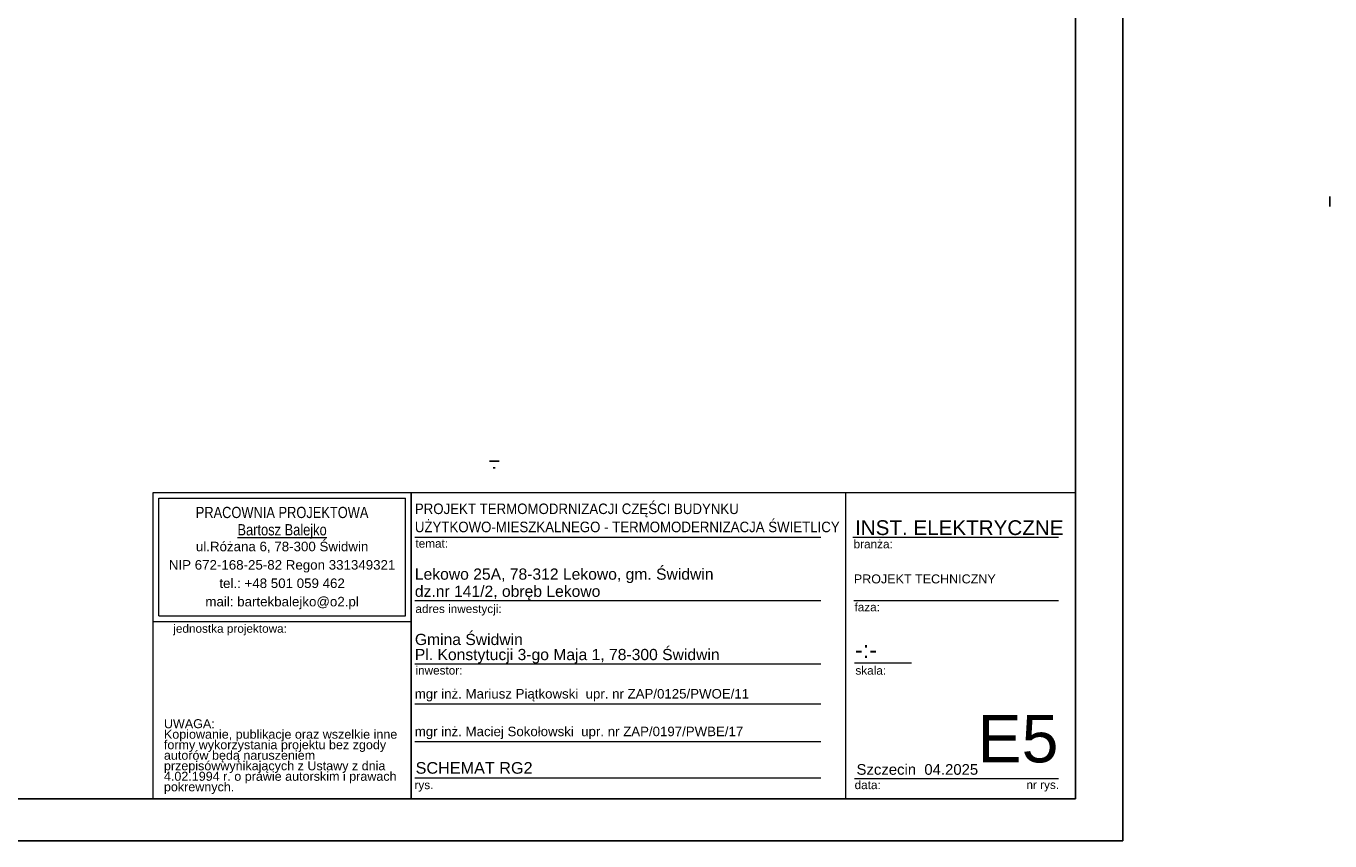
# Model space of a CAD drawing. Extents: x -631805 to -376315, y -40155 to 84873.
# Tile 150 of 256: x -518577 to -493840, y -39880 to -24417. Entities that reach past the tile are written whole.
import ezdxf

# ---------------------------------------------------------------- set-up
doc = ezdxf.new("R2010")
doc.units = 0
doc.header["$MEASUREMENT"] = 0
doc.layers.get('0').update_dxf_attribs({"color": 252})
doc.layers.add('$ IE Tabela', color=7, linetype='Continuous')
for name, color, linetype, lineweight in [('ARCH TABELA_Nr_Pióra__1', 252, 'Continuous', 25), ('ARCH TABELA_Nr_Pióra__21', 252, 'Continuous', 9), ('ARCH TABELA_Nr_Pióra__7', 252, 'Continuous', 13), ('E_SCHEMAT', 7, 'Continuous', 25)]:
    doc.layers.add(name, color=color, linetype=linetype, lineweight=lineweight)
doc.styles.add('GENERATED_STYLE_2', font='ARIALN.TTF')
doc.styles.add('GENERATED_STYLE_7', font='arial.ttf')
doc.styles.add('GENERATED_STYLE_8', font='arial.ttf')
doc.styles.add('GENERATED_STYLE_9', font='arial.ttf')

# ---------------------------------------------------------------- blocks, each defined once
blk = doc.blocks.new('a3eee')
at = {"layer": '$ IE Tabela'}
for p, q in [((23930.8, 1206.8), (23930.8, 4176.8)), ((23840.8, 1286.8), (23840.8, 4096.8)), ((19890.8, 1286.8), (23840.8, 1286.8)), ((19730.8, 1206.8), (23930.8, 1206.8))]:
    blk.add_line(p, q, dxfattribs=at)

msp = doc.modelspace()

# ---------------------------------------------------------------- linework, layer by layer
for p, q in [((-493840, -27649), (-493840, -27746)), ((-493840, -27746), (-493840, -27843))]:
    msp.add_line(p, q)
at = {"layer": 'ARCH TABELA_Nr_Pióra__21', "color": 0, "linetype": 'Continuous'}
for p, q in [((-516167, -39080), (-516167, -33268)), ((-516167, -33268), (-511273, -33268)), ((-516167, -35715), (-516167, -33268)), ((-516167, -33268), (-498667, -33268)), ((-516167, -33268), (-511273, -33268)), ((-516060, -35609), (-516060, -33375)), ((-516060, -33375), (-511379, -33375)), ((-511379, -35609), (-511379, -33375)), ((-511273, -33268), (-511273, -39080)), ((-511273, -35715), (-511273, -33268)), ((-503028, -33268), (-503028, -39080)), ((-498667, -33268), (-498667, -39080)), ((-511273, -39080), (-511273, -33668)), ((-511201, -34118), (-503501, -34118)), ((-502889, -34118), (-498990, -34118)), ((-511201, -35318), (-503501, -35318)), ((-502872, -35318), (-498990, -35318)), ((-516060, -35609), (-511379, -35609)), ((-516167, -35715), (-511273, -35715)), ((-511201, -36518), (-503501, -36518)), ((-502860, -36501), (-501780, -36501)), ((-511201, -37278), (-503501, -37278)), ((-511201, -37993), (-503501, -37993)), ((-511201, -38680), (-503501, -38680)), ((-502860, -38697), (-500578, -38697)), ((-500578, -38697), (-498990, -38697)), ((-516167, -39080), (-511273, -39080)), ((-498667, -39080), (-511273, -39080))]:
    msp.add_line(p, q, dxfattribs=at)
at = {"layer": 'E_SCHEMAT', "ltscale": 3}
for p, q in [((-509786, -32672), (-509602, -32672)), ((-509713, -32798), (-509675, -32798))]:
    msp.add_line(p, q, dxfattribs=at)

# ---------------------------------------------------------------- block references
at = {"layer": '$ IE Tabela', "transparency": 33554687, "xscale": 10, "yscale": 10, "zscale": 10}
msp.add_blockref('a3eee', (-737074, -51948), dxfattribs=at)

# ---------------------------------------------------------------- texts
at = {"layer": 'ARCH TABELA_Nr_Pióra__1', "color": 0, "linetype": 'Continuous', "insert": (-511201, -34024), "char_height": 200, "attachment_point": 7, "line_spacing_factor": 1.031617, "style": 'GENERATED_STYLE_7'}
msp.add_mtext('\\pxt112.717;{\\W0.9;PROJEKT TERMOMODRNIZACJI CZĘŚCI BUDYNKU\\PUŻYTKOWO-MIESZKALNEGO - TERMOMODERNIZACJA ŚWIETLICY}', dxfattribs=at)
at = {"layer": 'ARCH TABELA_Nr_Pióra__1', "color": 0, "linetype": 'Continuous', "insert": (-511187, -38384), "char_height": 220, "attachment_point": 1, "style": 'GENERATED_STYLE_9'}
msp.add_mtext('SCHEMAT RG2', dxfattribs=at)
at = {"layer": 'ARCH TABELA_Nr_Pióra__21', "color": 0, "linetype": 'Continuous', "insert": (-511201, -36513), "char_height": 212.77, "attachment_point": 7, "line_spacing_factor": 0.807442, "style": 'GENERATED_STYLE_8'}
msp.add_mtext('{Gmina Świdwin\\PPl. Konstytucji 3-go Maja 1, 78-300 Świdwin}', dxfattribs=at)
at = {"layer": 'ARCH TABELA_Nr_Pióra__7', "color": 0, "linetype": 'Continuous'}
for s, insert, char_height, attachment_point, line_spacing_factor, style in [('{PRACOWNIA PROJEKTOWA\\P\\LBartosz Balejko}', (-513720, -33540), 212.77, 2, 0.926719, 'GENERATED_STYLE_2'), ('{Lekowo 25A, 78-312 Lekowo, gm. Świdwin\\Pdz.nr 141/2, obręb Lekowo}', (-511201, -35313), 212.77, 7, 0.918867, 'GENERATED_STYLE_8'), ('PROJEKT TECHNICZNY', (-502872, -34823), 170, 1, 0.923713, 'GENERATED_STYLE_7')]:
    msp.add_mtext(s, dxfattribs=dict(at, insert=insert, char_height=char_height, attachment_point=attachment_point, line_spacing_factor=line_spacing_factor, style=style))
for s, insert, char_height, attachment_point, style in [('INST. ELEKTRYCZNE', (-502850, -33795), 280, 1, 'GENERATED_STYLE_7'), ('{branża:}', (-502877, -34167), 159.6, 1, 'GENERATED_STYLE_8'), ('{temat:}', (-511190, -34155), 159.6, 1, 'GENERATED_STYLE_8'), ('{faza:}', (-502860, -35363), 159.6, 1, 'GENERATED_STYLE_8'), ('{adres inwestycji:}', (-511190, -35395), 159.58, 1, 'GENERATED_STYLE_8'), ('{jednostka projektowa:}', (-515784, -35770), 159.58, 1, 'GENERATED_STYLE_8'), ('-:-', (-502852, -36090), 319.2, 1, 'GENERATED_STYLE_8'), ('{inwestor:}', (-511190, -36563), 159.58, 1, 'GENERATED_STYLE_8'), ('{skala:}', (-502842, -36565), 159.6, 1, 'GENERATED_STYLE_8'), ('mgr inż. Mariusz Piątkowski  upr. nr ZAP/0125/PWOE/11', (-511203, -36997), 180, 1, 'GENERATED_STYLE_7'), ('E5', (-498990, -37489), 900, 3, 'GENERATED_STYLE_7'), ('mgr inż. Maciej Sokołowski  upr. nr ZAP/0197/PWBE/17', (-511203, -37712), 180, 1, 'GENERATED_STYLE_7'), ('Szczecin  04.2025', (-502821, -38422), 202.13, 1, 'GENERATED_STYLE_8'), ('{rys.}', (-511208, -38737), 159.6, 1, 'GENERATED_STYLE_8'), ('{data:}', (-502858, -38737), 159.6, 1, 'GENERATED_STYLE_8'), ('{nr rys.}', (-499598, -38734), 159.6, 1, 'GENERATED_STYLE_8')]:
    msp.add_mtext(s, dxfattribs=dict(at, insert=insert, char_height=char_height, attachment_point=attachment_point, style=style))
at = {"layer": 'ARCH TABELA_Nr_Pióra__7', "color": 0, "linetype": 'Continuous', "style": 'GENERATED_STYLE_8'}
for s, insert, char_height, width, attachment_point, line_spacing_factor in [('{ul.Różana 6, 78-300 Świdwin\\PNIP 672-168-25-82 Regon 331349321\\Ptel.: +48 501 059 462\\Pmail: bartekbalejko@o2.pl}', (-513720, -34202), 180.85, 4680.85, 2, 1.156383), ('{UWAGA:\\PKopiowanie, publikacje oraz wszelkie inne formy wykorzystania projektu bez zgody autorów będą naruszeniem przepisówwynikających z Ustawy z dnia 4.02.1994 r. o prawie autorskim i prawach pokrewnych.}', (-515962, -37570), 170.213, 4483.41, 1, 0.703415)]:
    msp.add_mtext(s, dxfattribs=dict(at, insert=insert, char_height=char_height, width=width, attachment_point=attachment_point, line_spacing_factor=line_spacing_factor))

doc.saveas('drawing.dxf')
